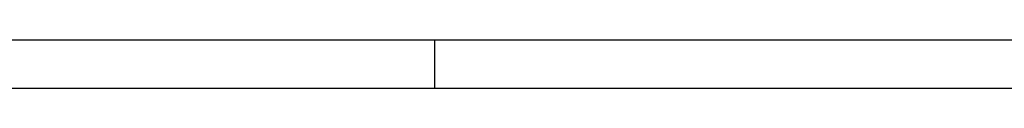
# Model space of a CAD drawing. Extents: x 22769 to 24454, y 16050 to 17238.
# Tile 7 of 20: x 23456 to 23823, y 17220 to 17238. Entities that reach past the tile are written whole.
import ezdxf

# ---------------------------------------------------------------- set-up
doc = ezdxf.new("R2010")
doc.units = 0
doc.header["$LTSCALE"] = 25.4
doc.layers.get('0').update_dxf_attribs({"linetype": 'CONTINUOUS'})

# ---------------------------------------------------------------- blocks, each defined once
blk = doc.blocks.new('ata-Border-A1-002')
at = {"color": 253, "ltscale": 0.5}
for p, q in [((0, 594), (841, 594)), ((420.5, 594), (420.5, 585))]:
    blk.add_line(p, q, dxfattribs=at)
blk.add_line((7, 585), (834, 585))

msp = doc.modelspace()

# ---------------------------------------------------------------- block references
at = {"xscale": 2, "yscale": 2, "zscale": 2}
msp.add_blockref('ata-Border-A1-002', (22769.2433299, 16050.1323776), dxfattribs=at)
msp.add_blockref('ata-Border-A1-002', (22769.2433299, 16050.1323776), dxfattribs=at)

doc.saveas('drawing.dxf')
